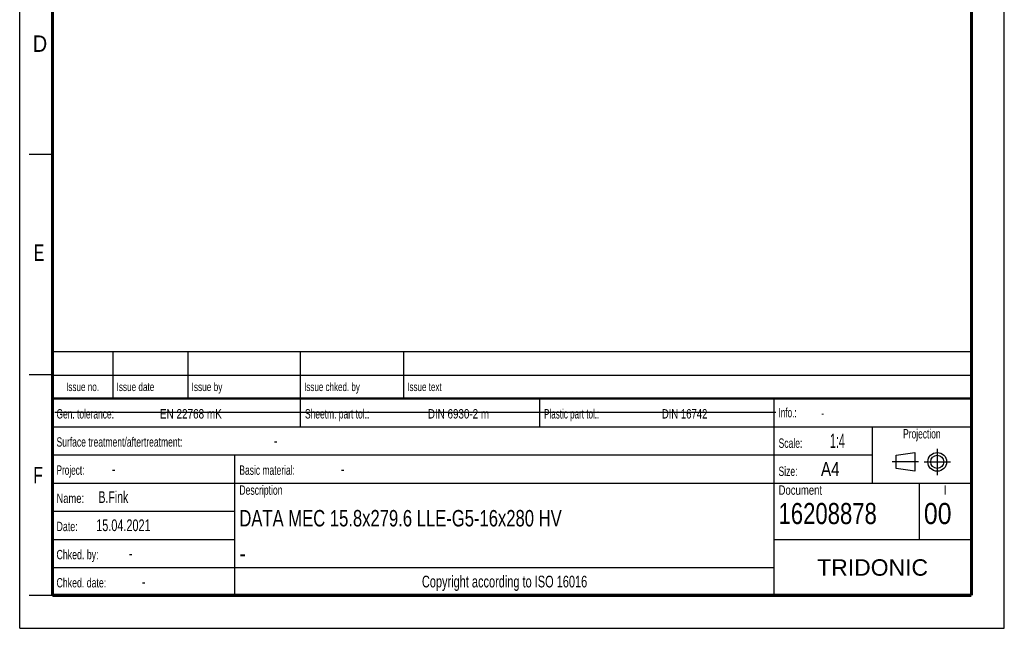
# Model space of a CAD drawing. Header units: millimetres. Extents: x 0 to 210, y 0 to 297.
# Tile 1 of 14: x 0 to 210, y 0 to 130. Entities that reach past the tile are written whole.
import ezdxf
from ezdxf.enums import TextEntityAlignment as Align

# ---------------------------------------------------------------- set-up
doc = ezdxf.new("R2010")
doc.units = ezdxf.units.MM
doc.header["$LTSCALE"] = 19.36
doc.linetypes.add('CENTER', pattern=[0.6, 0.375, -0.075, 0.075, -0.075])
doc.layers.get('0').update_dxf_attribs({"linetype": 'CONTINUOUS'})
doc.layers.add('DEFAULT_1', color=7, linetype='CENTER')
doc.layers.add('Z_NOTICE', color=7, linetype='CONTINUOUS')
doc.styles.get("Standard").update_dxf_attribs({"font": 'txt', "width": 0.7})
doc.styles.add('TEXTSTYLE_2', font='txt', dxfattribs={"width": 0.75})
doc.styles.add('TEXTSTYLE_5', font='arial.ttf')

# ---------------------------------------------------------------- blocks, each defined once
blk = doc.blocks.new('PROJEKTIONSMETHODE_BL0', base_point=(192.31, 35.47))
at = {"color": 2, "linetype": 'CONTINUOUS'}
for p, q in [((186.91, 36.87), (190.91, 37.47)), ((186.91, 34.07), (186.91, 36.87)), ((190.91, 37.47), (190.91, 33.47)), ((190.91, 33.47), (186.91, 34.07))]:
    blk.add_line(p, q, dxfattribs=at)
for radius in [2, 1.4]:
    blk.add_circle((195.71, 35.47), radius, dxfattribs=at)
at = {"layer": 'DEFAULT_1', "color": 2, "linetype": 'CENTER'}
for p, q in [((195.71, 38.27), (195.71, 32.67)), ((191.71, 35.47), (186.11, 35.47)), ((192.91, 35.47), (198.5, 35.47))]:
    blk.add_line(p, q, dxfattribs=at)

msp = doc.modelspace()

# ---------------------------------------------------------------- linework, layer by layer
at = {"color": 2, "linetype": 'CONTINUOUS'}
for p, q in [((0, 0), (0, 297)), ((210, 0), (210, 297)), ((7, 101), (2, 101)), ((6.9136, 48.9602), (6.9136, 58.9602)), ((6.9136, 58.9602), (202.9136, 58.9602)), ((19.9136, 48.9602), (19.9136, 58.9602)), ((35.9136, 48.9602), (35.9136, 58.9602)), ((59.9136, 48.9602), (59.9136, 58.9602)), ((81.9136, 48.9602), (81.9136, 58.9602)), ((202.9136, 48.9602), (202.9136, 58.9602)), ((7, 54), (2, 54)), ((6.9136, 53.9602), (202.9136, 53.9602)), ((6.9135, 6.9601), (6.9135, 48.9601)), ((6.9135, 48.9601), (202.9135, 48.9601)), ((6.9136, 48.9602), (202.9136, 48.9602)), ((59.9135, 42.9601), (59.9135, 48.9601)), ((110.9135, 42.9601), (110.9135, 48.9601)), ((160.9135, 6.9601), (160.9135, 48.9601)), ((202.9135, 6.9601), (202.9135, 48.9601)), ((6.9135, 42.9601), (202.9135, 42.9601)), ((181.9135, 30.9601), (181.9135, 42.9601)), ((6.9135, 36.9601), (181.9135, 36.9601)), ((45.9135, 6.9601), (45.9135, 36.9601)), ((6.9135, 30.9601), (202.9135, 30.9601)), ((191.9135, 18.9601), (191.9135, 30.9601)), ((6.9135, 24.9601), (45.9135, 24.9601)), ((6.9135, 18.9601), (45.9135, 18.9601)), ((160.9135, 18.9601), (202.9135, 18.9601)), ((6.9135, 12.9601), (160.9135, 12.9601)), ((7, 7), (2, 7)), ((6.9135, 6.9601), (202.9135, 6.9601)), ((0, 0), (210, 0))]:
    msp.add_line(p, q, dxfattribs=at)
at = {"color": 7, "linetype": 'CONTINUOUS'}
msp.add_line((7.4681, 46.0424), (161.2681, 46.0424), dxfattribs=at)
for points, const_width in [([(7, 7), (7, 290)], 0.7), ([(203, 7), (203, 290)], 0.7), ([(7, 49), (203, 49)], 0.5), ([(7, 7), (203, 7)], 0.7)]:
    msp.add_lwpolyline(points, dxfattribs=dict(at, const_width=const_width))

# ---------------------------------------------------------------- block references
at = {"color": 2, "linetype": 'CONTINUOUS'}
msp.add_blockref('PROJEKTIONSMETHODE_BL0', (192.3051, 35.4697), dxfattribs=at)

# ---------------------------------------------------------------- texts
at = {"color": 5, "linetype": 'CONTINUOUS', "style": 'TEXTSTYLE_2'}
for s, width, p in [('D', 0.904762, (2.8073, 122.8572)), ('E', 0.714286, (3.0025, 78.3025)), ('F', 0.714286, (2.9222, 30.897))]:
    msp.add_text(s, height=3.5, dxfattribs=dict(at, width=width)).set_placement(p)
at = {"layer": 'Z_NOTICE', "color": 5, "linetype": 'CONTINUOUS', "style": 'TEXTSTYLE_2'}
for s, height, width, p in [('Issue date ', 1.8, 0.725108, (20.6636, 50.5602)), ('Issue by ', 1.8, 0.732804, (36.6636, 50.5602)), ('Issue chked. by', 1.8, 0.711111, (60.6636, 50.5602)), ('Issue text ', 1.8, 0.712121, (82.6636, 50.5602)), ('Gen. tolerance:', 2, 0.669841, (7.851, 44.7101)), ('EN 22768 mK', 2, 0.792208, (29.9106, 44.7101)), ('Sheetm. part tol.:', 2, 0.67328, (60.851, 44.7101)), ('DIN 6930-2 m', 2, 0.78373, (87.0534, 44.7101)), ('Plastic part tol.:', 2, 0.642857, (111.851, 44.7101)), ('DIN 16742', 2, 0.759259, (136.9582, 44.7101)), ('Info.: ', 2, 0.64966, (161.851, 44.9601)), ('Surface treatment/aftertreatment: ', 2, 0.681373, (7.851, 38.7101)), ('Scale:  ', 2, 0.684524, (161.851, 38.4601)), ('1:4', 3, 0.571429, (172.8034, 38.4601)), ('-', 2.5, 0.714286, (54.1844, 38.7101)), ('Project: ', 2, 0.656085, (7.851, 32.7101)), ('-', 2.5, 0.714286, (19.6606, 32.7101)), ('Basic material: ', 2, 0.675595, (46.851, 32.7101)), ('-', 2.5, 0.714286, (68.4701, 32.7101)), ('Size: ', 2, 0.678571, (161.851, 32.4601)), (' A4', 3, 0.809524, (169.9939, 32.4601)), ('B.Fink', 2.5, 0.670635, (16.8034, 26.7101)), ('Description', 2, 0.688312, (46.851, 28.4601)), ('Document', 2, 0.761905, (161.851, 28.4601)), ('Name: ', 2, 0.746032, (7.851, 26.7101)), ('16208878', 4.5, 0.782738, (161.851, 22.2101)), ('00', 4.5, 0.880952, (192.851, 22.2101)), ('15.04.2021', 2.5, 0.692857, (16.3272, 20.7101)), ('Date: ', 2, 0.706349, (7.851, 20.7101)), ('Chked. by: ', 2, 0.701299, (7.851, 14.7101)), ('-', 2.5, 0.714286, (23.2796, 14.7101)), ('Chked. date: ', 2, 0.699634, (7.851, 8.7101)), ('-', 2.5, 0.714286, (26.0415, 8.7101))]:
    msp.add_text(s, height=height, dxfattribs=dict(at, width=width)).set_placement(p)
for s, height, width, p in [('Issue no.', 1.8, 0.719577, (13.4136, 50.5602)), ('Projection', 2, 0.671429, (192.4135, 40.4601)), ('I', 2, 0.833333, (197.4135, 28.4601)), ('Copyright according to ISO 16016', 2.5, 0.700149, (103.4135, 8.7101))]:
    msp.add_text(s, height=height, dxfattribs=dict(at, width=width)).set_placement(p, align=Align.CENTER)
at = {"layer": 'Z_NOTICE', "color": 5, "linetype": 'CONTINUOUS', "width": 0.714286}
msp.add_text('-', height=1.8, dxfattribs=at).set_placement((170.9463, 44.9601))
at = {"layer": 'Z_NOTICE', "color": 7, "linetype": 'CONTINUOUS', "style": 'TEXTSTYLE_2'}
for s, width, p in [('DATA MEC 15.8x279.6 LLE-G5-16x280 HV', 0.757275, (46.851, 21.7101)), ('-', 0.904762, (46.851, 14.2101))]:
    msp.add_text(s, height=3.5, dxfattribs=dict(at, width=width)).set_placement(p)
at = {"layer": 'Z_NOTICE', "color": 5, "linetype": 'CONTINUOUS', "style": 'TEXTSTYLE_5'}
msp.add_text('TRIDONIC', height=3.5, dxfattribs=at).set_placement((181.9135, 11.2101), align=Align.CENTER)

doc.saveas('drawing.dxf')
